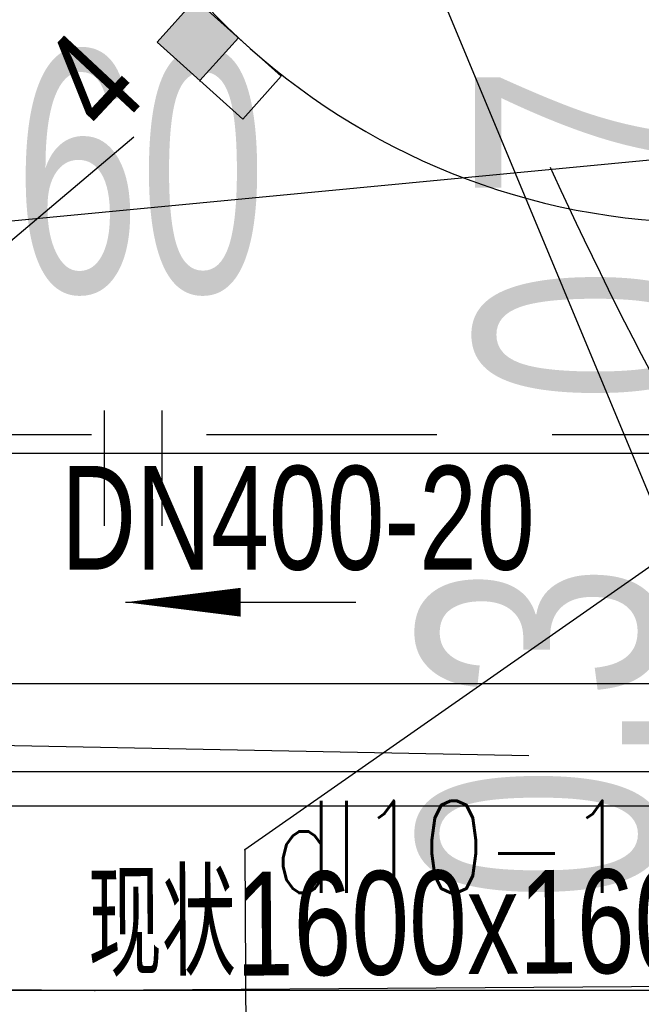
# Model space of a CAD drawing. Header units: millimetres. Extents: x 1371 to 38096, y 232 to 174236.
# Tile 22 of 84: x 19102 to 19107, y 86987 to 86995. Entities that reach past the tile are written whole.
import ezdxf

# ---------------------------------------------------------------- set-up
doc = ezdxf.new("R2010")
doc.units = ezdxf.units.MM
doc.header["$LTSCALE"] = 10
for name, pattern in [('CENTER2', [1.125, 0.75, -0.125, 0.125, -0.125]), ('CONTINOUS', [0]), ('DASHED', [0.75, 0.5, -0.25]), ('X5', [2.8, 1.6, -1.2]), ('X6', [2, 1, -1])]:
    doc.linetypes.add(name, pattern=pattern)
for name, color, linetype in [('0提标-坐标', 3, 'Continuous'), ('0提标-尺寸标注-平面 定位图', 3, 'Continuous'), ('0提标-管-工艺管', 1, '工艺管'), ('0提标-管-工艺管标注', 2, 'CONTINOUS'), ('0提标-管-雨水管', 4, '厂区雨水管'), ('0提标-管-雨水管标注', 2, 'CONTINOUS'), ('0提标-管-雨水连管', 3, 'DASHED'), ('0提标-道路', 2, 'Continuous'), ('0提标-道路中心线', 5, 'Continuous'), ('0提标-雨水口', 7, 'Continuous'), ('DLSS', 30, 'Continuous'), ('dx', 8, 'Continuous'), ('LOCKUP', 7, 'Continuous'), ('ZBTZ', 8, 'Continuous'), ('电力', 180, 'Continuous'), ('雨水', 180, 'Continuous')]:
    doc.layers.add(name, color=color, linetype=linetype)
doc.styles.add('HZ', font='rs.shx', dxfattribs={"width": 0.8, "bigfont": 'hztxt.shx'})
doc.styles.add('SMEDI', font='smsim1.shx', dxfattribs={"width": 0.75, "bigfont": 'smfs.shx'})
doc.styles.add('songti', font='txt', dxfattribs={"width": 0.75})
doc.linetypes.add('厂区雨水管', pattern='A,4,-0.5,["YS",songti,S=0.4,R=0,X=-0.2,Y=-0.2],-0.7', length=5.2)
doc.linetypes.add('工艺管', pattern='A,4,-0.5,["W",songti,S=0.4,R=0,X=-0.2,Y=-0.2],-0.7', length=5.2)
doc.dimstyles.new('1-700', dxfattribs={"dimscale": 0.7, "dimtxt": 3, "dimasz": 1, "dimexe": 0.5, "dimexo": 0.5, "dimgap": 0, "dimtad": 1, "dimdsep": 46, "dimtxsty": 'SMEDI', "dimblk1": 'ARCHTICK', "dimblk2": 'ARCHTICK', "dimsah": 1, "dimcen": 0, "dimclrd": 7, "dimclre": 7, "dimclrt": 3, "dimazin": 0, "dimtfac": 1, "dimtix": 1, "dimtmove": 2, "dimatfit": 3, "dimldrblk": 'ARCHTICK', "dimfxl": 0, "dimtolj": 1, "dimtzin": 0, "dimarcsym": 0})

# ---------------------------------------------------------------- blocks, each defined once
blk = doc.blocks.new('*U325')
at = {"layer": 'DLSS', "color": 8, "linetype": 'X6', "ltscale": 0.2, "flags": 128}
blk.add_lwpolyline([(19125.468, 86977.466, -0.048079), (19120.2289, 86979.2052, -0.066902), (19116.84, 86981.284, -0.006651), (19113.9297, 86983.721, -0.020735), (19113.04, 86984.553, -0.02697), (19109.808, 86988.212, -0.037574), (19107.844, 86991.117, -0.019269), (19106.6696, 86993.3682, -0.019465), (19105.683, 86995.68, -0.021157), (19105.1238, 86997.3554, -0.009856), (19104.149, 87001.018, -0.046301), (19103.9365, 87002.4442, -0.024136), (19103.917, 87005.206)], format="xyb", dxfattribs=at)
at = {"layer": 'dx', "linetype": 'X5', "ltscale": 0.5}
blk.add_line((19098.2578, 86988.9087), (19128.6394, 86988.3116), dxfattribs=at)
at = {"layer": 'ZBTZ', "color": 8, "ltscale": 0.3}
for p, q in [((19102.571, 86990.7451), (19102.571, 86991.7451)), ((19103.071, 86990.7451), (19103.071, 86991.7451))]:
    blk.add_line(p, q, dxfattribs=at)
at = {"layer": '电力', "color": 8, "linetype": 'Continuous', "elevation": 32.574, "flags": 128}
blk.add_lwpolyline([(19103.2737, 87000.6809), (19107.3705, 86990.845), (19112.876, 86983.098)], dxfattribs=at)
at = {"layer": '电力', "color": 8, "linetype": 'Continuous', "ltscale": 0.3}
blk.add_point((19103.7905, 86987.9337, 33.135), dxfattribs=at)
at = {"layer": '雨水', "color": 8, "linetype": 'Continuous', "ltscale": 0.3}
blk.add_point((19102.486, 86986.713, 33.388), dxfattribs=at)
at = {"layer": '电力', "color": 8, "linetype": 'Continuous', "ltscale": 0.3, "style": 'HZ', "width": 0.8}
blk.add_text('dl10-1', height=0.8, dxfattribs=at).set_placement((19104.0405, 86987.5587, 33.135))
blk = doc.blocks.new('_ARCHTICK')
at = {"color": 0, "linetype": 'ByBlock', "const_width": 0.15}
blk.add_lwpolyline([(-0.5, -0.5), (0.5, 0.5)], dxfattribs=at)
blk = doc.blocks.new('A$C376B11A7')
at = {"layer": '0提标-雨水口', "linetype": 'Continuous'}
blk.add_hatch(color=256, dxfattribs=at).paths.add_polyline_path([(-0.25, 0.5), (-0.25, 0), (0.25, 0), (0.25, 0.5)])
blk.add_line((-0.25, 0), (0.25, 0), dxfattribs=at)
blk.add_lwpolyline([(-0.25, -0.5), (0.25, -0.5), (0.25, 0.5), (-0.25, 0.5)], close=True, dxfattribs=at)
blk = doc.blocks.new('*D147')
at = {"layer": '0提标-尺寸标注-平面 定位图', "color": 7, "lineweight": -2}
for p, q in [((19112.0294, 86989.3755), (19109.7871, 86989.3755)), ((19110.1371, 86989.0755), (19110.1371, 86989.3755)), ((19112.2173, 86989.0755), (19109.7871, 86989.0755))]:
    blk.add_line(p, q, dxfattribs=at)
at = {"layer": 'Defpoints', "color": 0}
for p in [(19110.1371, 86989.3755), (19112.3794, 86989.3755), (19112.5673, 86989.0755)]:
    blk.add_point(p, dxfattribs=at)
at = {"layer": '0提标-尺寸标注-平面 定位图', "color": 7, "lineweight": -2, "xscale": 0.7, "yscale": 0.7, "zscale": 0.7}
for p, rotation in [((19110.1371, 86989.3755), 90), ((19110.1371, 86989.0755), 270)]:
    blk.add_blockref('_ARCHTICK', p, dxfattribs=dict(at, rotation=rotation))
at = {"layer": '0提标-尺寸标注-平面 定位图', "color": 3, "insert": (19106.3571, 86988.9488), "char_height": 2.1, "attachment_point": 5, "rotation": 90, "style": 'SMEDI'}
blk.add_mtext('\\A1;0.3', dxfattribs=at)
blk = doc.blocks.new('*D142')
at = {"layer": '0提标-尺寸标注-平面 定位图', "color": 7, "lineweight": -2}
for p, q in [((19111.4659, 86994.0755), (19109.7871, 86994.0755)), ((19110.1371, 86994.0755), (19110.1371, 86993.3755)), ((19111.4659, 86993.3755), (19109.7871, 86993.3755))]:
    blk.add_line(p, q, dxfattribs=at)
at = {"layer": 'Defpoints', "color": 0}
for p in [(19111.8159, 86994.0755), (19110.1371, 86993.3755), (19111.8159, 86993.3755)]:
    blk.add_point(p, dxfattribs=at)
at = {"layer": '0提标-尺寸标注-平面 定位图', "color": 7, "lineweight": -2, "xscale": 0.7, "yscale": 0.7, "zscale": 0.7}
for p, rotation in [((19110.1371, 86994.0755), 90), ((19110.1371, 86993.3755), 270)]:
    blk.add_blockref('_ARCHTICK', p, dxfattribs=dict(at, rotation=rotation))
at = {"layer": '0提标-尺寸标注-平面 定位图', "color": 3, "insert": (19106.8525, 86993.2789), "char_height": 2.1, "attachment_point": 5, "rotation": 90, "style": 'SMEDI'}
blk.add_mtext('\\A1;0.7', dxfattribs=at)
blk = doc.blocks.new('*U324')
at = {"color": 5, "ltscale": 0.3}
for p, q in [((19098.2794, 86988.6138), (19131.2394, 86988.6138)), ((19098.3015, 86988.3138), (19131.2394, 86988.3138)), ((19098.419, 86986.7138), (19131.2394, 86986.7138))]:
    blk.add_line(p, q, dxfattribs=at)
at = {"layer": '0提标-管-工艺管', "linetype": 'DASHED', "ltscale": 0.4}
blk.add_lwpolyline([(19038.176, 86989.2573), (19040.4567, 86991.538), (19132.5894, 86991.538)], dxfattribs=at)
at = {"layer": '0提标-管-雨水管', "ltscale": 0.4}
blk.add_line((19100.0807, 86991.3755), (19119.9659, 86991.3755), dxfattribs=at)
at = {"layer": '0提标-管-雨水管标注', "ltscale": 0.3}
blk.add_line((19102.7538, 86990.0816), (19104.7538, 86990.0816), dxfattribs=at)
blk.add_lwpolyline([(19102.7538, 86990.0816, 0, 0.25, 0), (19103.7538, 86990.0816, 0, 0, 0)], format="xyseb", dxfattribs=at)
at = {"layer": '0提标-管-雨水连管', "color": 2, "ltscale": 0.3}
blk.add_line((19099.9623, 86991.6986), (19103.3993, 86994.6084), dxfattribs=at)
at = {"layer": '0提标-道路', "ltscale": 0.3}
blk.add_line((19098.5241, 86989.3755), (19113.4659, 86989.3755), dxfattribs=at)
blk.add_arc((19107.8179, 86999.3755), 6, 184.19249, 270, dxfattribs=at)
at = {"layer": '0提标-道路中心线', "linetype": 'CENTER2', "ltscale": 0.3}
blk.add_line((19100.3828, 86991.3755), (19121.4659, 86991.3755), dxfattribs=at)
at = {"layer": '电力', "linetype": 'Continuous', "elevation": 32.606, "flags": 128}
blk.add_lwpolyline([(19118.711, 87055.732), (19114.509, 87030.43), (19110.726, 87005.99), (19113.122, 86994.452), (19103.7905, 86987.9337), (19103.816, 86983.079)], dxfattribs=at)
at = {"layer": '雨水', "linetype": 'Continuous', "elevation": 32.882, "flags": 128}
for points in [[(19102.486, 86986.713), (19038.709, 86987.111)], [(19156.711, 86987.082), (19102.486, 86986.713)]]:
    blk.add_lwpolyline(points, dxfattribs=at)
at = {"layer": '0提标-雨水口', "linetype": 'Continuous', "ltscale": 0.3, "xscale": -1, "rotation": 48.08947719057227}
blk.add_blockref('A$C376B11A7', (19103.5662, 86994.7945), dxfattribs=at)
at = {"layer": '0提标-尺寸标注-平面 定位图', "color": 3, "ltscale": 0.3, "style": 'SMEDI', "width": 0.7}
blk.add_text('32.60', height=2.1, dxfattribs=at).set_placement((19099.0537, 86992.7702))
at = {"layer": '0提标-管-工艺管标注', "ltscale": 0.3, "style": 'SMEDI', "width": 0.75}
blk.add_text('现状1600x1600箱涵', height=0.9, rotation=0.38989, dxfattribs=at).set_placement((19102.4301, 86986.8316, 65.741))
at = {"layer": '0提标-管-雨水管标注', "ltscale": 0.3, "style": 'SMEDI', "width": 0.75}
blk.add_text('DN400-20', height=0.9, dxfattribs=at).set_placement((19102.1926, 86990.3649))
at = {"layer": '0提标-管-雨水连管', "color": 3, "ltscale": 0.3, "style": 'SMEDI', "width": 0.75}
blk.add_text('4', height=0.9, rotation=46.98394, dxfattribs=at).set_placement((19102.6125, 86994.1028))
at = {"layer": '0提标-尺寸标注-平面 定位图'}
for base, p1, p2, picture, middle in [((19110.1371, 86993.3755), (19111.8159, 86994.0755), (19111.8159, 86993.3755), '*D142', (19106.8525, 86993.2789)), ((19110.1371, 86989.3755), (19112.5673, 86989.0755), (19112.3794, 86989.3755), '*D147', (19106.3571, 86988.9488))]:
    dim = blk.add_linear_dim(base=base, p1=p1, p2=p2, angle=90, dimstyle='1-700', dxfattribs=at)
    dim.commit()
    dim.dimension.update_dxf_attribs({"geometry": picture, "text_midpoint": middle, "dimtype": 160})
at = {"layer": '0提标-坐标'}
for points in [[(19112.1159, 86994.3755), (19085.2619, 86991.8205)], [(19112.8673, 86988.7755), (19089.9811, 86976.1386)]]:
    blk.add_leader(points, dimstyle='1-700', dxfattribs=at)
blk = doc.blocks.new('*U327')
at = {"layer": 'LOCKUP', "ltscale": 0.3}
for name in ['*U324', '*U325']:
    blk.add_blockref(name, (0, 0), dxfattribs=at)

msp = doc.modelspace()

# ---------------------------------------------------------------- block references
at = {"layer": 'LOCKUP', "ltscale": 0.3}
msp.add_blockref('*U327', (0, 0), dxfattribs=at)

doc.saveas('drawing.dxf')
